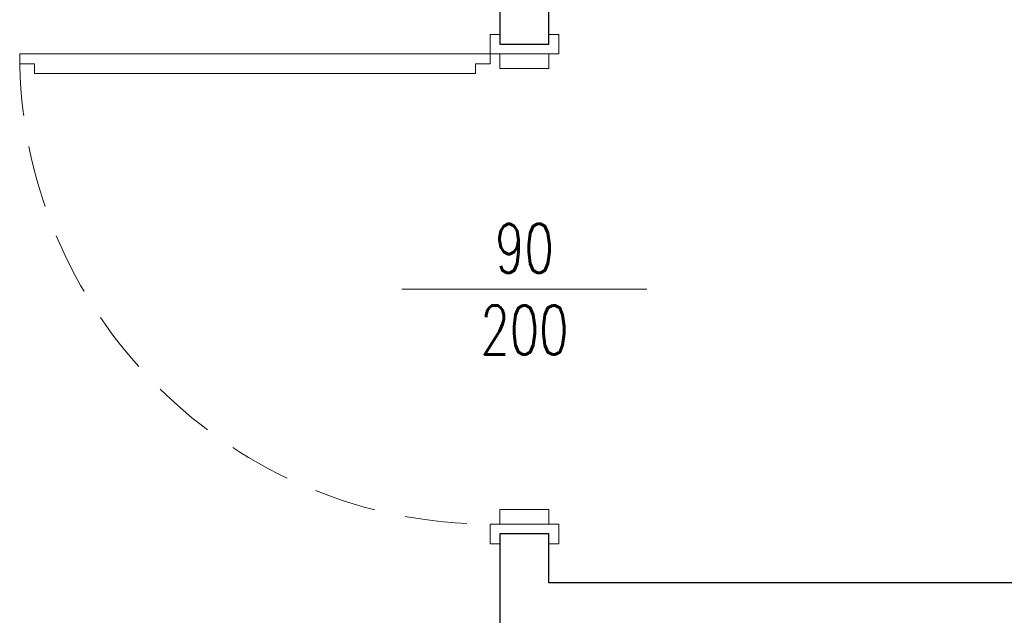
# Model space of a CAD drawing. Header units: millimetres. Extents: x 6161 to 8965, y -9035 to -5431.
# Tile 20 of 256: x 6411 to 6612, y -6795 to -6674. Entities that reach past the tile are written whole.
import ezdxf

# ---------------------------------------------------------------- set-up
doc = ezdxf.new("R2010")
doc.units = ezdxf.units.MM
doc.linetypes.add('DASHED', pattern=[19.05, 12.7, -6.35])
doc.layers.add('drzwi', color=30, linetype='Continuous', lineweight=20)
doc.layers.add('Ściany', color=7, linetype='Continuous')
doc.styles.add('JACEK_07', font='SIMPLEX.SHX', dxfattribs={"width": 0.7})

# ---------------------------------------------------------------- blocks, each defined once
blk = doc.blocks.new('*U479')
at = {"color": 7}
blk.add_lwpolyline([(50, 25), (50, -25)], dxfattribs=at)
for points in [[(-2, 5), (0, 5), (0, -5), (-2, -5), (-2, -7), (2, -7), (2, -5), (2, 7), (-2, 7), (-2, 5)], [(102, 5), (100, 5), (100, -5), (102, -5), (102, -7), (98, -7), (98, -5), (98, 7), (102, 7), (102, 5)], [(2, -5), (5, -5), (5, 5), (2, 5)], [(98, -5), (95, -5), (95, 5), (98, 5)]]:
    blk.add_lwpolyline(points)
blk.add_lwpolyline([(4, -7), (4, -10), (6, -10), (6, -100), (4, -100), (4, -103), (2, -103), (2, -7)], close=True)
at = {"linetype": 'DASHED'}
blk.add_arc((2, -7), 96, 270, 0, dxfattribs=at)
at = {"color": 7, "insert": (50, 0), "char_height": 10, "width": 10, "attachment_point": 5, "rotation": 90, "style": 'JACEK_07'}
blk.add_mtext('90\\P200', dxfattribs=at)

msp = doc.modelspace()

# ---------------------------------------------------------------- linework, layer by layer
at = {"layer": 'Ściany'}
for points in [[(6508.83, -6448.82), (6508.83, -6678.82), (6518.83, -6678.82), (6518.83, -6568.82)], [(6793.83, -6788.82), (6518.83, -6788.82), (6518.83, -6778.82), (6508.83, -6778.82), (6508.83, -6898.32), (6518.83, -6898.32), (6518.83, -6798.82), (6738.85, -6798.82), (6738.85, -7008.32), (6518.83, -7008.32), (6518.83, -6998.32), (6508.83, -6998.32), (6508.83, -7008.32), (6508.83, -7008.32), (6508.83, -7028.32), (6518.83, -7028.32), (6518.83, -7018.32), (6777.85, -7018.32)]]:
    msp.add_lwpolyline(points, dxfattribs=at)

# ---------------------------------------------------------------- block references
at = {"layer": 'drzwi', "rotation": 270}
msp.add_blockref('*U479', (6513.83, -6678.82), dxfattribs=at)

doc.saveas('drawing.dxf')
